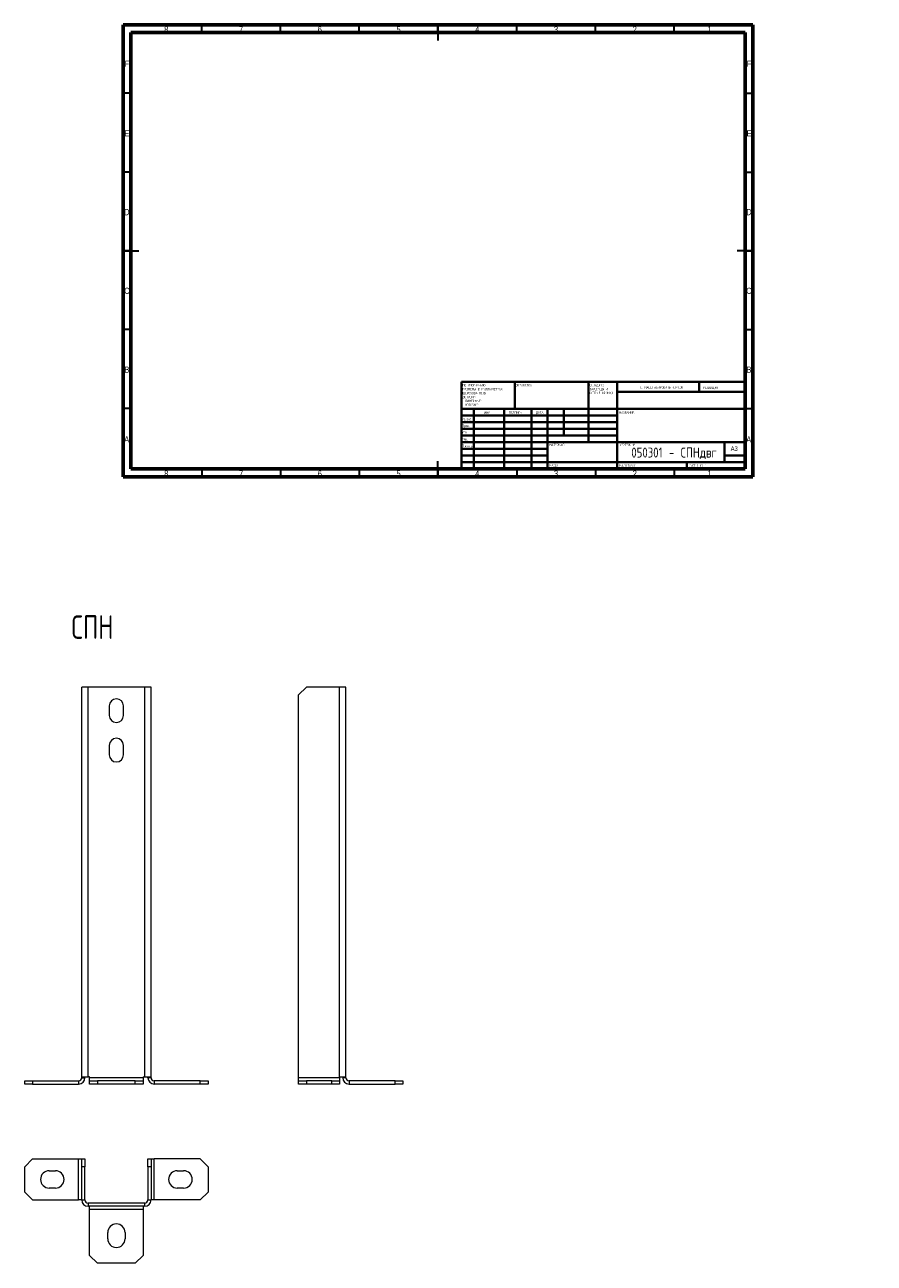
# Model space of a CAD drawing. Header units: millimetres. Extents: x -47 to 492, y -494 to 292.
import ezdxf

# ---------------------------------------------------------------- set-up
doc = ezdxf.new("R2010")
doc.units = ezdxf.units.MM
doc.styles.add('SLDTEXTSTYLE0', font='TXT', dxfattribs={"width": 0.75, "bigfont": 'bigfont'})
doc.styles.add('SLDTEXTSTYLE1', font='TXT', dxfattribs={"width": 0.75})
doc.styles.add('SLDTEXTSTYLE2', font='TXT', dxfattribs={"width": 0.681818, "bigfont": 'bigfont'})
doc.styles.add('SLDTEXTSTYLE3', font='TXT', dxfattribs={"width": 0.7, "bigfont": 'bigfont'})

# ---------------------------------------------------------------- blocks, each defined once
blk = doc.blocks.new('SW_NOTE_0')
at = {"color": 0, "linetype": 'Continuous', "lineweight": 0, "char_height": 1.5, "attachment_point": 1, "style": 'SLDTEXTSTYLE0'}
for s, insert in [('\\M+18452\\M+18443\\M+1844C\\M+18440\\M+18444\\M+18449\\M+18453\\M+1845D', (0, 1.93)), ('\\M+18448\\M+18440\\M+18454\\M+18452\\M+18445\\M+1844E\\M+18457\\M+1845C \\M+18449', (0, -0.57)), ('\\M+1844F\\M+18452\\M+18453\\M+18451\\M+1845C\\M+18445 \\M+1844B\\M+18451\\M+1844F\\M+1844D\\M+1844B\\M+18449', (0, -3.07))]:
    blk.add_mtext(s, dxfattribs=dict(at, insert=insert))
blk = doc.blocks.new('SW_NOTE_1')
at = {"color": 0, "linetype": 'Continuous', "lineweight": 0, "char_height": 1.5, "attachment_point": 1, "style": 'SLDTEXTSTYLE0'}
for s, insert in [('\\M+18450\\M+1844F \\M+18454\\M+1844D\\M+1844F\\M+1844C\\M+18458\\M+18440\\M+1844E\\M+18449\\M+1845F:', (0, 1.93)), ('\\M+18451\\M+18440\\M+18448\\M+1844D\\M+18445\\M+18451\\M+1845C \\M+18442 \\M+1844D\\M+18449\\M+1844C\\M+1844C\\M+18449\\M+1844D\\M+18445\\M+18453\\M+18451\\M+18440\\M+18456', (0, -0.57)), ('\\M+18459\\M+18445\\M+18451\\M+1844F\\M+18456\\M+1844F\\M+18442\\M+18440\\M+18453\\M+1844F\\M+18452\\M+18453\\M+1845D:', (0, -3.07)), ('\\M+18444\\M+1844F\\M+18450\\M+18454\\M+18452\\M+1844B\\M+18449:', (0, -5.57)), ('\\M+1844C\\M+18449\\M+1844E\\M+18445\\M+1844A\\M+1844E\\M+1845C\\M+18445:', (1.69, -8.07)), ('\\M+18454\\M+18443\\M+1844C\\M+1844F\\M+18442\\M+1845C\\M+18445:', (1.69, -10.57))]:
    blk.add_mtext(s, dxfattribs=dict(at, insert=insert))

msp = doc.modelspace()

# ---------------------------------------------------------------- linework, layer by layer
at = {"color": 7, "linetype": 'Continuous', "lineweight": 60}
for p, q in [((15, 5), (15, 292)), ((15, 292), (415, 292)), ((415, 292), (415, 5)), ((20, 10), (20, 287)), ((20, 287), (410, 287)), ((410, 287), (410, 10)), ((410, 10), (20, 10)), ((415, 5), (15, 5))]:
    msp.add_line(p, q, dxfattribs=at)
at = {"color": 7, "linetype": 'Continuous', "lineweight": 30}
for p, q in [((65, 287), (65, 292)), ((115, 287), (115, 292)), ((165, 287), (165, 292)), ((215, 287), (215, 292)), ((215, 292), (215, 282)), ((265, 287), (265, 292)), ((315, 287), (315, 292)), ((365, 287), (365, 292)), ((20, 248.5), (15, 248.5)), ((410, 248.5), (415, 248.5)), ((20, 198.5), (15, 198.5)), ((410, 198.5), (415, 198.5)), ((20, 148.5), (15, 148.5)), ((15, 148.5), (25, 148.5)), ((415, 148.5), (405, 148.5)), ((410, 148.5), (415, 148.5)), ((20, 98.5), (15, 98.5)), ((410, 98.5), (415, 98.5)), ((20, 48.5), (15, 48.5)), ((410, 48.5), (415, 48.5)), ((65, 10), (65, 5)), ((115, 10), (115, 5)), ((165, 10), (165, 5)), ((215, 5), (215, 15)), ((215, 10), (215, 5)), ((265, 10), (265, 5)), ((315, 10), (315, 5)), ((365, 10), (365, 5))]:
    msp.add_line(p, q, dxfattribs=at)
at = {"color": 7, "linetype": 'Continuous', "lineweight": 40}
for p, q in [((230, 65.25), (410, 65.25)), ((230, 65.25), (230, 10)), ((263.8, 48.25), (263.8, 65.25)), ((310.6, 65.25), (310.6, 27)), ((328.8, 65.25), (328.8, 10)), ((380.8, 58.88), (380.8, 65.25)), ((410, 58.88), (328.8, 58.88)), ((410, 48.25), (230, 48.25)), ((237.8, 48.25), (237.8, 10)), ((256.99, 48.25), (256.99, 10)), ((274.4, 48.25), (274.4, 10)), ((284.6, 10), (284.6, 48.25)), ((295, 31.25), (295, 48.25)), ((328.8, 44), (230, 44)), ((328.8, 39.75), (230, 39.75)), ((328.8, 35.5), (230, 35.5)), ((328.8, 31.25), (230, 31.25)), ((284.6, 27), (230, 27)), ((284.6, 27), (410, 27)), ((397, 14.25), (397, 27)), ((284.6, 22.75), (230, 22.75)), ((284.6, 18.5), (230, 18.5)), ((410, 18.5), (397, 18.5)), ((230, 14.25), (410, 14.25)), ((373, 10), (373, 14.25))]:
    msp.add_line(p, q, dxfattribs=at)
at = {"color": 7, "linetype": 'Continuous', "lineweight": 15}
for p, q in [((-11.21, -375.82), (-11.21, -128.46)), ((-7.21, -128.46), (-11.21, -128.46)), ((28.79, -128.46), (-7.21, -128.46)), ((32.79, -128.46), (28.79, -128.46)), ((32.79, -375.82), (32.79, -128.46)), ((131.53, -128.46), (126.53, -133.46)), ((126.53, -376.46), (126.53, -133.46)), ((152.53, -128.46), (131.53, -128.46)), ((156.53, -128.46), (152.53, -128.46)), ((156.53, -375.82), (156.53, -128.46)), ((6.29, -140.46), (6.29, -146.46)), ((15.29, -146.46), (15.29, -140.46)), ((6.29, -165.46), (6.29, -171.46)), ((15.29, -171.46), (15.29, -165.46)), ((-11.21, -375.82), (-7.21, -375.82)), ((-11.21, -376.46), (-11.21, -375.82)), ((-9.21, -376.46), (-9.21, -375.82)), ((-6.21, -375.82), (-7.21, -375.82)), ((-6.21, -376.46), (-6.21, -375.82)), ((-6.21, -378.46), (-6.21, -376.46)), ((27.79, -375.82), (28.79, -375.82)), ((27.79, -375.82), (27.79, -376.46)), ((27.79, -376.46), (27.79, -378.46)), ((28.79, -375.82), (32.79, -375.82)), ((30.79, -376.46), (30.79, -375.82)), ((32.79, -376.46), (32.79, -375.82)), ((126.53, -378.46), (126.53, -376.46)), ((152.53, -376.46), (152.53, -375.82)), ((152.53, -375.82), (156.53, -375.82)), ((152.53, -376.46), (152.53, -378.46)), ((154.53, -375.82), (154.53, -376.46)), ((156.53, -376.46), (156.53, -375.82)), ((-47.39, -380.46), (-47.39, -378.46)), ((-47.39, -378.46), (-42.39, -378.46)), ((-42.39, -380.46), (-47.39, -380.46)), ((-42.39, -378.46), (-42.39, -380.46)), ((-42.39, -378.46), (-13.21, -378.46)), ((-42.39, -380.46), (-13.21, -380.46)), ((-6.21, -380.46), (-6.21, -378.46)), ((-6.21, -378.46), (-1.21, -378.46)), ((-1.21, -380.46), (-6.21, -380.46)), ((-1.21, -378.46), (-1.21, -380.46)), ((22.79, -378.46), (-1.21, -378.46)), ((22.79, -380.46), (-1.21, -380.46)), ((22.79, -380.46), (22.79, -378.46)), ((22.79, -378.46), (27.79, -378.46)), ((27.79, -380.46), (22.79, -380.46)), ((27.79, -378.46), (27.79, -380.46)), ((63.97, -378.46), (34.79, -378.46)), ((63.97, -380.46), (34.79, -380.46)), ((63.97, -380.46), (63.97, -378.46)), ((63.97, -378.46), (68.97, -378.46)), ((68.97, -380.46), (63.97, -380.46)), ((68.97, -378.46), (68.97, -380.46)), ((126.53, -380.46), (126.53, -378.46)), ((126.53, -378.46), (131.53, -378.46)), ((131.53, -380.46), (126.53, -380.46)), ((131.53, -378.46), (131.53, -380.46)), ((147.53, -378.46), (131.53, -378.46)), ((147.53, -380.46), (131.53, -380.46)), ((147.53, -380.46), (147.53, -378.46)), ((147.53, -378.46), (152.53, -378.46)), ((152.53, -380.46), (147.53, -380.46)), ((152.53, -378.46), (152.53, -380.46)), ((187.71, -378.46), (158.53, -378.46)), ((158.53, -380.46), (187.71, -380.46)), ((187.71, -380.46), (187.71, -378.46)), ((187.71, -378.46), (192.71, -378.46)), ((192.71, -380.46), (187.71, -380.46)), ((192.71, -378.46), (192.71, -380.46)), ((-42.39, -428.02), (-47.39, -433.02)), ((-42.39, -428.02), (-13.21, -428.02)), ((-13.21, -428.02), (-11.21, -428.02)), ((-11.21, -433.02), (-11.21, -428.02)), ((-11.21, -428.02), (-9.21, -428.02)), ((-9.21, -428.02), (-9.21, -433.02)), ((30.79, -433.02), (30.79, -428.02)), ((30.79, -428.02), (32.79, -428.02)), ((32.79, -428.02), (32.79, -433.02)), ((32.79, -428.02), (34.79, -428.02)), ((63.97, -428.02), (34.79, -428.02)), ((68.97, -433.02), (63.97, -428.02)), ((-47.39, -449.02), (-47.39, -433.02)), ((-31.89, -435.52), (-27.89, -435.52)), ((-9.21, -433.02), (-11.21, -433.02)), ((-11.21, -454.02), (-11.21, -433.02)), ((-9.21, -454.02), (-9.21, -433.02)), ((32.79, -433.02), (30.79, -433.02)), ((30.79, -433.02), (30.79, -454.02)), ((32.79, -433.02), (32.79, -454.02)), ((49.47, -435.52), (53.47, -435.52)), ((68.97, -433.02), (68.97, -449.02)), ((-27.89, -446.52), (-31.89, -446.52)), ((53.47, -446.52), (49.47, -446.52)), ((-47.39, -449.02), (-42.39, -454.02)), ((-42.39, -454.02), (-13.21, -454.02)), ((-11.21, -454.02), (-13.21, -454.02)), ((34.79, -454.02), (32.79, -454.02)), ((63.97, -454.02), (34.79, -454.02)), ((63.97, -454.02), (68.97, -449.02)), ((28.79, -456.02), (-7.21, -456.02)), ((28.79, -458.02), (-7.21, -458.02)), ((-6.21, -460.02), (-6.21, -458.02)), ((-6.21, -489.21), (-6.21, -460.02)), ((27.79, -458.02), (27.79, -460.02)), ((27.79, -460.02), (27.79, -489.21)), ((5.29, -478.71), (5.29, -474.71)), ((16.29, -474.71), (16.29, -478.71)), ((-6.21, -489.21), (-1.21, -494.21)), ((22.79, -494.21), (-1.21, -494.21)), ((22.79, -494.21), (27.79, -489.21))]:
    msp.add_line(p, q, dxfattribs=at)
at = {"color": 7, "linetype": 'Continuous', "lineweight": 0}
for p, q in [((-7.21, -375.82), (-7.21, -128.46)), ((28.79, -375.82), (28.79, -128.46)), ((152.53, -375.82), (152.53, -128.46)), ((-11.21, -376.46), (-9.21, -376.46)), ((27.79, -376.46), (-6.21, -376.46)), ((32.79, -376.46), (30.79, -376.46)), ((152.53, -376.46), (126.53, -376.46)), ((156.53, -376.46), (154.53, -376.46)), ((-13.21, -378.46), (-13.21, -380.46)), ((34.79, -378.46), (34.79, -380.46)), ((158.53, -378.46), (158.53, -380.46)), ((-13.21, -454.02), (-13.21, -428.02)), ((34.79, -454.02), (34.79, -428.02)), ((-11.21, -454.02), (-9.21, -454.02)), ((30.79, -454.02), (32.79, -454.02)), ((-7.21, -456.02), (-7.21, -458.02)), ((27.79, -460.02), (-6.21, -460.02)), ((28.79, -458.02), (28.79, -456.02))]:
    msp.add_line(p, q, dxfattribs=at)
at = {"color": 7, "linetype": 'Continuous', "lineweight": 15}
for centre, radius, start, end in [((10.79, -140.46), 4.5, 0, 180), ((10.79, -146.46), 4.5, 180, 0), ((10.79, -165.46), 4.5, 0, 180), ((10.79, -171.46), 4.5, 180, 0), ((-13.21, -376.46), 4, 270, 0), ((-13.21, -376.46), 2, 270, 0), ((34.79, -376.46), 4, 180, 270), ((34.79, -376.46), 2, 180, 270), ((158.53, -376.46), 4, 180, 270), ((158.53, -376.46), 2, 180, 270), ((-31.89, -441.02), 5.5, 90, 270), ((-27.89, -441.02), 5.5, 270, 90), ((49.47, -441.02), 5.5, 90, 270), ((53.47, -441.02), 5.5, 270, 90), ((-7.21, -454.02), 4, 180, 270), ((-7.21, -454.02), 2, 180, 270), ((28.79, -454.02), 2, 270, 0), ((28.79, -454.02), 4, 270, 0), ((10.79, -474.71), 5.5, 0, 180), ((10.79, -478.71), 5.5, 180, 0)]:
    msp.add_arc(centre, radius, start, end, dxfattribs=at)

# ---------------------------------------------------------------- block references
at = {"color": 7, "linetype": 'Continuous', "lineweight": 0}
for name, p in [('SW_NOTE_1', (230.59, 61.99)), ('SW_NOTE_0', (311.31, 62.07))]:
    msp.add_blockref(name, p, dxfattribs=at)

# ---------------------------------------------------------------- texts
for s, insert, char_height, attachment_point, style in [('8', (42.46, 291.06), 3.97, 2, 'SLDTEXTSTYLE1'), ('7', (89.96, 291.06), 3.97, 2, 'SLDTEXTSTYLE1'), ('6', (139.96, 291.06), 3.97, 2, 'SLDTEXTSTYLE1'), ('5', (189.96, 291.06), 3.97, 2, 'SLDTEXTSTYLE1'), ('4', (239.96, 291.06), 3.97, 2, 'SLDTEXTSTYLE1'), ('3', (289.96, 291.06), 3.97, 2, 'SLDTEXTSTYLE1'), ('2', (339.96, 291.06), 3.97, 2, 'SLDTEXTSTYLE1'), ('1', (387.46, 291.06), 3.97, 2, 'SLDTEXTSTYLE1'), ('F', (17.46, 269.31), 3.97, 2, 'SLDTEXTSTYLE1'), ('F', (412.46, 269.31), 3.97, 2, 'SLDTEXTSTYLE1'), ('E', (17.51, 225.06), 3.97, 2, 'SLDTEXTSTYLE1'), ('E', (412.51, 225.06), 3.97, 2, 'SLDTEXTSTYLE1'), ('D', (17.45, 175.06), 3.97, 2, 'SLDTEXTSTYLE1'), ('D', (412.45, 175.06), 3.97, 2, 'SLDTEXTSTYLE1'), ('C', (17.46, 125.06), 3.97, 2, 'SLDTEXTSTYLE1'), ('C', (412.46, 125.06), 3.97, 2, 'SLDTEXTSTYLE1'), ('B', (17.47, 75.06), 3.97, 2, 'SLDTEXTSTYLE1'), ('B', (412.47, 75.06), 3.97, 2, 'SLDTEXTSTYLE1'), ('\\M+1844F\\M+18441\\M+18451\\M+18440\\M+18441\\M+1844F\\M+18453\\M+1844B\\M+18440:', (264.37, 63.92), 1.5, 1, 'SLDTEXTSTYLE0'), ('\\M+1844E\\M+18445 \\M+1844D\\M+18440\\M+18452\\M+18459\\M+18453\\M+18440\\M+18441\\M+18449\\M+18451\\M+1844F\\M+18442\\M+18440\\M+18453\\M+1845D \\M+18458\\M+18445\\M+18451\\M+18453\\M+18445\\M+18447', (342.61, 62.53), 1.5, 1, 'SLDTEXTSTYLE0'), ('\\M+18451\\M+18445\\M+18444\\M+18440\\M+1844B\\M+18457\\M+18449\\M+18460', (383.33, 62.33), 1.5, 1, 'SLDTEXTSTYLE0'), ('\\M+18451\\M+18470\\M+18478\\M+18482\\M+18470\\M+18471.', (230.21, 42.43), 1.5, 1, 'SLDTEXTSTYLE0'), ('\\M+18449\\M+1844D\\M+18460', (244.32, 46.5), 1.5, 1, 'SLDTEXTSTYLE0'), ('\\M+18450\\M+1844F\\M+18444\\M+18450\\M+18449\\M+18452\\M+1845D', (260.03, 46.56), 1.5, 1, 'SLDTEXTSTYLE0'), ('\\M+18444\\M+18440\\M+18453\\M+18440', (277.21, 46.58), 1.5, 1, 'SLDTEXTSTYLE0'), ('\\M+1844E\\M+18440\\M+18448\\M+18442\\M+18440\\M+1844E\\M+18449\\M+18445:', (330.07, 46.58), 1.5, 1, 'SLDTEXTSTYLE0'), ('\\M+18454\\M+18484\\M+18472.', (230.4, 34.06), 1.5, 1, 'SLDTEXTSTYLE0'), ('\\M+18450\\M+18482\\M+18480\\M+18472.', (230.41, 38.15), 1.5, 1, 'SLDTEXTSTYLE0'), ('A', (17.34, 30.81), 3.97, 2, 'SLDTEXTSTYLE1'), ('\\M+1844D\\M+18470\\M+1848A.', (230.46, 29.73), 1.5, 1, 'SLDTEXTSTYLE0'), ('\\M+18453.\\M+1847B\\M+18480\\M+1847E\\M+18484\\M+18482', (230.67, 25.35), 1.5, 1, 'SLDTEXTSTYLE0'), ('050301 - \\M+18452\\M+18450\\M+1844E\\M+18474\\M+18472\\M+18473', (364.83, 23.61), 6.35, 2, 'SLDTEXTSTYLE0'), ('\\M+1844D\\M+18440\\M+18453\\M+18445\\M+18451\\M+18449\\M+18440\\M+1844C:', (285.65, 25.99), 1.5, 1, 'SLDTEXTSTYLE0'), ('\\M+18458\\M+18445\\M+18451\\M+18453\\M+18445\\M+18447 \\M+18782:', (330.37, 25.99), 1.5, 1, 'SLDTEXTSTYLE0'), ('A3', (400.87, 24.41), 2.91, 1, 'SLDTEXTSTYLE1'), ('A', (412.34, 30.81), 3.97, 2, 'SLDTEXTSTYLE1'), ('8', (42.46, 9.06), 3.97, 2, 'SLDTEXTSTYLE1'), ('7', (89.96, 9.06), 3.97, 2, 'SLDTEXTSTYLE1'), ('6', (139.96, 9.06), 3.97, 2, 'SLDTEXTSTYLE1'), ('5', (189.96, 9.06), 3.97, 2, 'SLDTEXTSTYLE1'), ('4', (239.96, 9.06), 3.97, 2, 'SLDTEXTSTYLE1'), ('\\M+1844D\\M+18440\\M+18452\\M+18452\\M+18440:', (285.62, 12.95), 1.4986, 1, 'SLDTEXTSTYLE0'), ('3', (289.96, 9.06), 3.97, 2, 'SLDTEXTSTYLE1'), ('\\M+1844D\\M+18440\\M+18452\\M+18459\\M+18453\\M+18440\\M+18441:1:1', (330.07, 12.9), 1.5, 1, 'SLDTEXTSTYLE0'), ('2', (339.96, 9.06), 3.97, 2, 'SLDTEXTSTYLE1'), ('\\M+1844C\\M+18449\\M+18452\\M+18453 1 \\M+18449\\M+18448 1', (374.48, 12.9), 1.5, 1, 'SLDTEXTSTYLE2'), ('1', (387.46, 9.06), 3.97, 2, 'SLDTEXTSTYLE1'), ('\\M+18452\\M+18450\\M+1844E', (-17.75, -82.86), 15, 1, 'SLDTEXTSTYLE3')]:
    msp.add_mtext(s, dxfattribs=dict(at, insert=insert, char_height=char_height, attachment_point=attachment_point, style=style))

doc.saveas('drawing.dxf')
